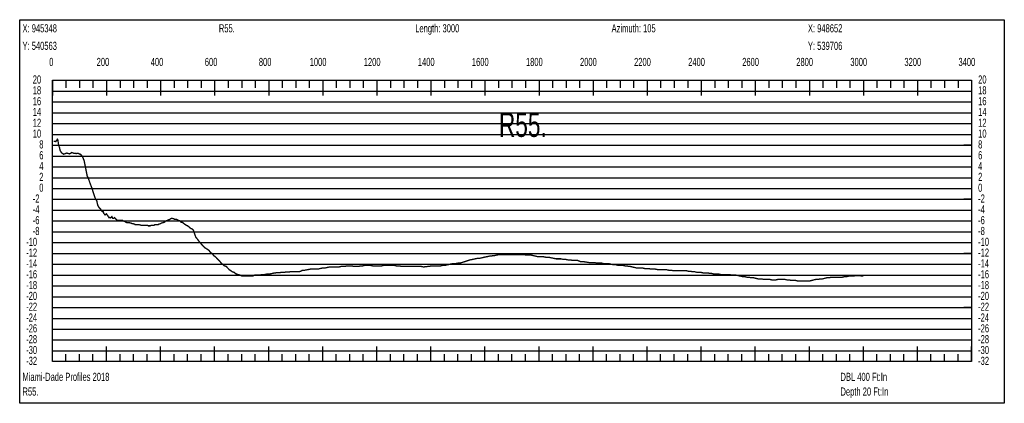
# Model space of a CAD drawing. Header units: inches. Extents: x 471865 to 538526, y 1054316 to 1102451.
# Tile 98 of 114: x 506827 to 510470, y 1096147 to 1097565. Entities that reach past the tile are written whole.
import ezdxf

# ---------------------------------------------------------------- set-up
doc = ezdxf.new("R2010")
doc.units = ezdxf.units.IN
doc.header["$MEASUREMENT"] = 0
for name, color, linetype in [('LABELS', 7, 'Continuous'), ('X_Gr1', 7, 'Continuous'), ('XSECTION', 7, 'Continuous')]:
    doc.layers.add(name, color=color, linetype=linetype)
doc.styles.get("Standard").update_dxf_attribs({"font": 'arial.ttf'})

msp = doc.modelspace()

# ---------------------------------------------------------------- linework, layer by layer
at = {"layer": 'X_Gr1', "color": 6, "linetype": 'Continuous', "lineweight": 18, "true_color": 0xff00ff, "transparency": 33554687, "const_width": 5}
msp.add_lwpolyline([(506952.4, 1097115.1), (506952.4, 1097115.1), (506957, 1097115.4), (506960.4, 1097114.1), (506964, 1097118.9), (506966.4, 1097123), (506968.4, 1097119.8), (506971.2, 1097100.9), (506974.4, 1097092.1), (506976.9, 1097081.1), (506982.3, 1097072.6), (506989.7, 1097067.7), (507001.5, 1097071.8), (507012.1, 1097068.9), (507020.1, 1097073.9), (507026.6, 1097071.4), (507036.1, 1097070.1), (507043.5, 1097071), (507053.2, 1097066.4), (507059.3, 1097059.2), (507065.6, 1097043.4), (507077.1, 1096986.3), (507081.2, 1096978.4), (507087.2, 1096960.8), (507094.9, 1096940.6), (507100.4, 1096922.8), (507108.5, 1096899.6), (507111.2, 1096900), (507116, 1096878.5), (507120.6, 1096870.9), (507126.4, 1096864.5), (507132.1, 1096855.9), (507136.2, 1096855), (507138, 1096849.1), (507143.2, 1096843.3), (507147.6, 1096847.1), (507152, 1096841.8), (507157.3, 1096833), (507160.1, 1096834.2), (507163.5, 1096832.4), (507168.2, 1096836.7), (507170.9, 1096831.1), (507175.2, 1096831.2), (507178.4, 1096833.3), (507184, 1096826.6), (507188.8, 1096823), (507192.8, 1096822.7), (507207.8, 1096822.9), (507210.2, 1096820.9), (507216.8, 1096818.9), (507218.9, 1096816.9), (507222.9, 1096814.9), (507227, 1096814.9), (507231.4, 1096814.9), (507239, 1096812.9), (507243.9, 1096810.9), (507246.2, 1096810.9), (507252.8, 1096808.9), (507255, 1096806.9), (507261.9, 1096806.9), (507267, 1096806.9), (507269.6, 1096806.9), (507277.2, 1096804.9), (507279.5, 1096804.9), (507285.9, 1096804.9), (507290.3, 1096804.9), (507292.5, 1096804.9), (507300.3, 1096804.9), (507303, 1096802.9), (507309.9, 1096802.9), (507314.4, 1096804.9), (507316.7, 1096804.9), (507324.3, 1096804.9), (507326.9, 1096806.9), (507334.4, 1096806.9), (507339, 1096806.9), (507341.3, 1096808.9), (507348.3, 1096810.9), (507350.7, 1096812.9), (507358.3, 1096814.9), (507363.8, 1096816.9), (507366.5, 1096820.9), (507374.3, 1096822.9), (507376.7, 1096824.9), (507383, 1096826.9), (507385.1, 1096828.9), (507389.7, 1096830.9), (507397.3, 1096828.9), (507399.9, 1096826.9), (507407.1, 1096826.9), (507411.4, 1096824.9), (507413.6, 1096822.9), (507420.8, 1096820.9), (507423.2, 1096816.9), (507430.2, 1096814.9), (507435, 1096810.9), (507437.4, 1096808.9), (507443.9, 1096804.9), (507448.5, 1096802.9), (507453.3, 1096798.9), (507458.1, 1096794.9), (507460.4, 1096792.9), (507466, 1096790.9), (507469.6, 1096786.9), (507478.6, 1096760.9), (507485.3, 1096752.9), (507492.3, 1096742.9), (507499.6, 1096734.9), (507506.7, 1096726.9), (507513.5, 1096720.9), (507520.1, 1096716.9), (507526.5, 1096712.9), (507532.5, 1096704.9), (507538.2, 1096700.9), (507545, 1096692.9), (507552.8, 1096686.9), (507560.5, 1096678.9), (507566.4, 1096672.9), (507571.2, 1096666.9), (507577.3, 1096660.9), (507584.4, 1096654.9), (507590.9, 1096652.9), (507596.7, 1096646.9), (507602.3, 1096640.9), (507608.1, 1096636.9), (507613.8, 1096632.9), (507620.3, 1096630.9), (507627.8, 1096624.9), (507634.9, 1096622.9), (507641.8, 1096620.9), (507649.9, 1096616.9), (507659.6, 1096616.9), (507669.8, 1096616.9), (507679.4, 1096616.9), (507688.1, 1096616.9), (507696.1, 1096620.9), (507704.8, 1096620.9), (507714.9, 1096620.9), (507724.9, 1096622.9), (507734.1, 1096622.9), (507742.8, 1096624.9), (507752, 1096624.9), (507761.6, 1096626.9), (507770.6, 1096628.9), (507777, 1096629.3), (507783.5, 1096629.8), (507789.9, 1096630.2), (507796.3, 1096630.7), (507802.8, 1096631.1), (507809.2, 1096631.6), (507815.6, 1096632), (507822.1, 1096632.5), (507827.6, 1096632.9), (507839, 1096632.9), (507849.7, 1096632.9), (507858.9, 1096632.9), (507866.3, 1096634.9), (507873.6, 1096638.9), (507882.3, 1096638.9), (507892.3, 1096640.9), (507902.6, 1096642.9), (507912.2, 1096642.9), (507921.5, 1096642.9), (507930.1, 1096642.9), (507938.2, 1096644.9), (507946.8, 1096646.9), (507955.8, 1096646.9), (507964.9, 1096648.9), (507973.5, 1096650.9), (507982.2, 1096650.9), (507991.4, 1096650.9), (508000.4, 1096650.9), (508008.5, 1096650.9), (508016.5, 1096652.9), (508024.7, 1096652.9), (508031, 1096653.5), (508037.4, 1096654.2), (508043.3, 1096654.9), (508053.7, 1096654.9), (508064.1, 1096652.9), (508073.4, 1096652.9), (508081.2, 1096652.9), (508088.4, 1096654.9), (508096.5, 1096654.9), (508104.6, 1096656.9), (508113.3, 1096656.9), (508122.9, 1096656.9), (508132.9, 1096654.9), (508142.4, 1096654.9), (508150.8, 1096654.9), (508158.6, 1096654.9), (508166.5, 1096654.9), (508174.9, 1096656.9), (508183.9, 1096656.9), (508193, 1096656.9), (508202.1, 1096656.9), (508211.3, 1096656.9), (508220.7, 1096654.9), (508230.5, 1096654.9), (508240.1, 1096652.9), (508249, 1096652.9), (508257.5, 1096652.9), (508265.3, 1096652.9), (508273.3, 1096652.9), (508282.3, 1096652.9), (508291.9, 1096652.9), (508301.8, 1096652.9), (508311.5, 1096652.9), (508321, 1096650.9), (508327.5, 1096651.6), (508333.9, 1096652.4), (508340.3, 1096653.2), (508346.7, 1096653.9), (508353.2, 1096654.7), (508354.4, 1096654.9), (508364.5, 1096654.9), (508374.7, 1096654.9), (508384.6, 1096654.9), (508393.8, 1096656.9), (508402.1, 1096656.9), (508409.9, 1096658.9), (508418.6, 1096660.9), (508428.2, 1096662.9), (508438.4, 1096662.9), (508447.6, 1096664.9), (508455.7, 1096664.9), (508462.1, 1096666.9), (508468.5, 1096669), (508474.9, 1096671.1), (508481.3, 1096673.1), (508487.7, 1096675.2), (508492.9, 1096676.9), (508503.1, 1096678.9), (508512.4, 1096680.9), (508521, 1096682.9), (508529.3, 1096682.9), (508537.3, 1096684.9), (508546.1, 1096686.9), (508555.7, 1096688.9), (508565.4, 1096690.9), (508571.8, 1096691.6), (508578.1, 1096692.3), (508583.5, 1096692.9), (508592.4, 1096694.9), (508601.8, 1096696.9), (508611.2, 1096696.9), (508620.2, 1096696.9), (508628.7, 1096696.9), (508637.4, 1096696.9), (508646.5, 1096696.9), (508655.9, 1096696.9), (508662.3, 1096696.9), (508668.7, 1096696.9), (508674.2, 1096696.9), (508682.5, 1096696.9), (508691, 1096696.9), (508699.9, 1096694.9), (508709.5, 1096694.9), (508718.7, 1096694.9), (508727.1, 1096692.9), (508735.2, 1096690.9), (508743.5, 1096688.9), (508752.9, 1096688.9), (508762.8, 1096688.9), (508772.8, 1096686.9), (508782.7, 1096686.9), (508792.5, 1096684.9), (508802, 1096682.9), (508811, 1096680.9), (508819.8, 1096680.9), (508828.7, 1096680.9), (508837.8, 1096678.9), (508846.9, 1096678.9), (508855.6, 1096676.9), (508864.3, 1096676.9), (508873.2, 1096674.9), (508882.3, 1096674.9), (508891.7, 1096674.9), (508900.8, 1096670.9), (508909.7, 1096670.9), (508916.1, 1096669.9), (508922.4, 1096668.9), (508928.8, 1096667.8), (508935.1, 1096666.9), (508944.4, 1096666.9), (508954.1, 1096666.9), (508963.1, 1096664.9), (508971.6, 1096664.9), (508980.3, 1096664.9), (508989.1, 1096662.9), (508998, 1096662.9), (509006.9, 1096662.9), (509015.8, 1096660.9), (509024.3, 1096658.9), (509032.2, 1096658.9), (509040.2, 1096656.9), (509048.9, 1096656.9), (509057.9, 1096656.9), (509066.4, 1096654.9), (509073.4, 1096654.9), (509079.5, 1096652.9), (509085.8, 1096652.9), (509093.3, 1096650.9), (509102, 1096648.9), (509109.9, 1096646.9), (509116.5, 1096646.9), (509123.3, 1096646.9), (509131.1, 1096646.9), (509139.7, 1096644.9), (509147.7, 1096644.9), (509155.1, 1096644.9), (509162.3, 1096642.9), (509169.9, 1096642.9), (509178.5, 1096642.9), (509187.5, 1096640.9), (509196, 1096640.9), (509203.8, 1096640.9), (509211, 1096640.9), (509218.8, 1096640.9), (509227.3, 1096638.9), (509236.3, 1096638.9), (509245.2, 1096636.9), (509253.2, 1096636.9), (509260.6, 1096636.9), (509267.9, 1096636.9), (509275.9, 1096636.9), (509284.5, 1096636.9), (509293.3, 1096636.9), (509301.8, 1096634.9), (509309.5, 1096634.9), (509317, 1096632.9), (509325, 1096632.9), (509333, 1096630.9), (509340.5, 1096630.9), (509347.6, 1096630.9), (509355.4, 1096628.9), (509364.2, 1096628.9), (509372.7, 1096628.9), (509380.3, 1096626.9), (509387.1, 1096626.9), (509394.2, 1096624.9), (509402.6, 1096624.9), (509411.7, 1096624.9), (509420.4, 1096622.9), (509428.3, 1096622.9), (509435.8, 1096622.9), (509443.8, 1096622.9), (509452.3, 1096622.9), (509460.9, 1096620.9), (509468.8, 1096620.9), (509476.4, 1096620.9), (509484.8, 1096618.9), (509494, 1096616.9), (509503, 1096614.9), (509510.5, 1096614.9), (509517.2, 1096612.9), (509524.6, 1096612.9), (509532.9, 1096610.9), (509541.6, 1096610.9), (509550, 1096608.9), (509557.7, 1096606.9), (509564.8, 1096606.9), (509571.5, 1096606.9), (509578.7, 1096604.9), (509586.5, 1096604.9), (509594.4, 1096604.9), (509602.1, 1096604.9), (509609.4, 1096602.9), (509616.9, 1096602.9), (509624.2, 1096602.9), (509632, 1096604.9), (509640.7, 1096604.9), (509649.5, 1096604.9), (509657.8, 1096604.9), (509665.8, 1096602.9), (509673.8, 1096602.9), (509682.1, 1096600.9), (509690.3, 1096600.9), (509698.3, 1096600.9), (509705.9, 1096598.9), (509713.9, 1096598.9), (509723, 1096598.9), (509732.4, 1096598.9), (509741.5, 1096598.9), (509749.3, 1096598.9), (509756.5, 1096600.9), (509764.2, 1096602.9), (509772.4, 1096604.9), (509781.1, 1096604.9), (509789.4, 1096606.9), (509797.4, 1096606.9), (509805.3, 1096608.9), (509813.1, 1096610.9), (509821.1, 1096610.9), (509829.1, 1096612.9), (509837, 1096612.9), (509845.2, 1096612.9), (509853.6, 1096612.9), (509862, 1096612.9), (509870, 1096612.9), (509877.7, 1096614.9), (509885.3, 1096614.9), (509893.2, 1096616.9), (509901.8, 1096616.9), (509910.5, 1096616.9), (509918.9, 1096618.9), (509927.1, 1096618.9), (509934.9, 1096618.9), (509942.3, 1096616.9), (509948.3, 1096616.9)], dxfattribs=at)
at = {"layer": 'XSECTION', "color": 18, "linetype": 'Continuous', "true_color": 0x000000}
for points in [[(506827.1, 1097564.9), (510469.5, 1097564.9), (510469.5, 1096146.9), (506827.1, 1096146.9), (506827.1, 1097564.9)], [(506948.3, 1097340.9), (510348.3, 1097340.9), (510348.3, 1096300.9), (506948.3, 1096300.9), (506948.3, 1097340.9)], [(506948.3, 1097340.9), (506948.3, 1097284.5)], [(506948.3, 1097340.9), (506948.3, 1097284.5)], [(506948.3, 1097340.9), (506948.3, 1097312.9)], [(506948.3, 1097340.9), (506948.3, 1097312.9)], [(506998.3, 1097340.9), (506998.3, 1097312.9)], [(507048.3, 1097340.9), (507048.3, 1097312.9)], [(507098.3, 1097340.9), (507098.3, 1097312.9)], [(507148.3, 1097340.9), (507148.3, 1097284.5)], [(507148.3, 1097340.9), (507148.3, 1097312.9)], [(507198.3, 1097340.9), (507198.3, 1097312.9)], [(507248.3, 1097340.9), (507248.3, 1097312.9)], [(507298.3, 1097340.9), (507298.3, 1097312.9)], [(507348.3, 1097340.9), (507348.3, 1097284.5)], [(507348.3, 1097340.9), (507348.3, 1097312.9)], [(507398.3, 1097340.9), (507398.3, 1097312.9)], [(507448.3, 1097340.9), (507448.3, 1097312.9)], [(507498.3, 1097340.9), (507498.3, 1097312.9)], [(507548.3, 1097340.9), (507548.3, 1097284.5)], [(507548.3, 1097340.9), (507548.3, 1097312.9)], [(507598.3, 1097340.9), (507598.3, 1097312.9)], [(507648.3, 1097340.9), (507648.3, 1097312.9)], [(507698.3, 1097340.9), (507698.3, 1097312.9)], [(507748.3, 1097340.9), (507748.3, 1097284.5)], [(507748.3, 1097340.9), (507748.3, 1097312.9)], [(507798.3, 1097340.9), (507798.3, 1097312.9)], [(507848.3, 1097340.9), (507848.3, 1097312.9)], [(507898.3, 1097340.9), (507898.3, 1097312.9)], [(507948.3, 1097340.9), (507948.3, 1097284.5)], [(507948.3, 1097340.9), (507948.3, 1097312.9)], [(507998.3, 1097340.9), (507998.3, 1097312.9)], [(508048.3, 1097340.9), (508048.3, 1097312.9)], [(508098.3, 1097340.9), (508098.3, 1097312.9)], [(508148.3, 1097340.9), (508148.3, 1097284.5)], [(508148.3, 1097340.9), (508148.3, 1097312.9)], [(508198.3, 1097340.9), (508198.3, 1097312.9)], [(508248.3, 1097340.9), (508248.3, 1097312.9)], [(508298.3, 1097340.9), (508298.3, 1097312.9)], [(508348.3, 1097340.9), (508348.3, 1097284.5)], [(508348.3, 1097340.9), (508348.3, 1097312.9)], [(508398.3, 1097340.9), (508398.3, 1097312.9)], [(508448.3, 1097340.9), (508448.3, 1097312.9)], [(508498.3, 1097340.9), (508498.3, 1097312.9)], [(508548.3, 1097340.9), (508548.3, 1097284.5)], [(508548.3, 1097340.9), (508548.3, 1097312.9)], [(508598.3, 1097340.9), (508598.3, 1097312.9)], [(508648.3, 1097340.9), (508648.3, 1097312.9)], [(508698.3, 1097340.9), (508698.3, 1097312.9)], [(508748.3, 1097340.9), (508748.3, 1097284.5)], [(508748.3, 1097340.9), (508748.3, 1097312.9)], [(508798.3, 1097340.9), (508798.3, 1097312.9)], [(508848.3, 1097340.9), (508848.3, 1097312.9)], [(508898.3, 1097340.9), (508898.3, 1097312.9)], [(508948.3, 1097340.9), (508948.3, 1097284.5)], [(508948.3, 1097340.9), (508948.3, 1097312.9)], [(508998.3, 1097340.9), (508998.3, 1097312.9)], [(509048.3, 1097340.9), (509048.3, 1097312.9)], [(509098.3, 1097340.9), (509098.3, 1097312.9)], [(509148.3, 1097340.9), (509148.3, 1097284.5)], [(509148.3, 1097340.9), (509148.3, 1097312.9)], [(509198.3, 1097340.9), (509198.3, 1097312.9)], [(509248.3, 1097340.9), (509248.3, 1097312.9)], [(509298.3, 1097340.9), (509298.3, 1097312.9)], [(509348.3, 1097340.9), (509348.3, 1097284.5)], [(509348.3, 1097340.9), (509348.3, 1097312.9)], [(509398.3, 1097340.9), (509398.3, 1097312.9)], [(509448.3, 1097340.9), (509448.3, 1097312.9)], [(509498.3, 1097340.9), (509498.3, 1097312.9)], [(509548.3, 1097340.9), (509548.3, 1097284.5)], [(509548.3, 1097340.9), (509548.3, 1097312.9)], [(509598.3, 1097340.9), (509598.3, 1097312.9)], [(509648.3, 1097340.9), (509648.3, 1097312.9)], [(509698.3, 1097340.9), (509698.3, 1097312.9)], [(509748.3, 1097340.9), (509748.3, 1097284.5)], [(509748.3, 1097340.9), (509748.3, 1097312.9)], [(509798.3, 1097340.9), (509798.3, 1097312.9)], [(509848.3, 1097340.9), (509848.3, 1097312.9)], [(509898.3, 1097340.9), (509898.3, 1097312.9)], [(509948.3, 1097340.9), (509948.3, 1097284.5)], [(509948.3, 1097340.9), (509948.3, 1097312.9)], [(509998.3, 1097340.9), (509998.3, 1097312.9)], [(510048.3, 1097340.9), (510048.3, 1097312.9)], [(510098.3, 1097340.9), (510098.3, 1097312.9)], [(510148.3, 1097340.9), (510148.3, 1097284.5)], [(510148.3, 1097340.9), (510148.3, 1097312.9)], [(510198.3, 1097340.9), (510198.3, 1097312.9)], [(510248.3, 1097340.9), (510248.3, 1097312.9)], [(510298.3, 1097340.9), (510298.3, 1097312.9)], [(510348.3, 1097340.9), (510348.3, 1097284.5)], [(510348.3, 1097340.9), (510348.3, 1097312.9)], [(506948.3, 1097100.9), (506976.3, 1097100.9)], [(510348.3, 1097100.9), (510320.3, 1097100.9)], [(506948.3, 1096900.9), (506976.3, 1096900.9)], [(510348.3, 1096900.9), (510320.3, 1096900.9)], [(506948.3, 1096700.9), (506976.3, 1096700.9)], [(510348.3, 1096700.9), (510320.3, 1096700.9)], [(506948.3, 1096500.9), (506976.3, 1096500.9)], [(510348.3, 1096500.9), (510320.3, 1096500.9)], [(506948.3, 1096300.9), (506948.3, 1096357.3)], [(506948.3, 1096300.9), (506948.3, 1096357.3)], [(506948.3, 1096300.9), (506948.3, 1096328.9)], [(506948.3, 1096300.9), (506948.3, 1096328.9)], [(506998.3, 1096300.9), (506998.3, 1096328.9)], [(507048.3, 1096300.9), (507048.3, 1096328.9)], [(507098.3, 1096300.9), (507098.3, 1096328.9)], [(507148.3, 1096300.9), (507148.3, 1096357.3)], [(507148.3, 1096300.9), (507148.3, 1096328.9)], [(507198.3, 1096300.9), (507198.3, 1096328.9)], [(507248.3, 1096300.9), (507248.3, 1096328.9)], [(507298.3, 1096300.9), (507298.3, 1096328.9)], [(507348.3, 1096300.9), (507348.3, 1096357.3)], [(507348.3, 1096300.9), (507348.3, 1096328.9)], [(507398.3, 1096300.9), (507398.3, 1096328.9)], [(507448.3, 1096300.9), (507448.3, 1096328.9)], [(507498.3, 1096300.9), (507498.3, 1096328.9)], [(507548.3, 1096300.9), (507548.3, 1096357.3)], [(507548.3, 1096300.9), (507548.3, 1096328.9)], [(507598.3, 1096300.9), (507598.3, 1096328.9)], [(507648.3, 1096300.9), (507648.3, 1096328.9)], [(507698.3, 1096300.9), (507698.3, 1096328.9)], [(507748.3, 1096300.9), (507748.3, 1096357.3)], [(507748.3, 1096300.9), (507748.3, 1096328.9)], [(507798.3, 1096300.9), (507798.3, 1096328.9)], [(507848.3, 1096300.9), (507848.3, 1096328.9)], [(507898.3, 1096300.9), (507898.3, 1096328.9)], [(507948.3, 1096300.9), (507948.3, 1096357.3)], [(507948.3, 1096300.9), (507948.3, 1096328.9)], [(507998.3, 1096300.9), (507998.3, 1096328.9)], [(508048.3, 1096300.9), (508048.3, 1096328.9)], [(508098.3, 1096300.9), (508098.3, 1096328.9)], [(508148.3, 1096300.9), (508148.3, 1096357.3)], [(508148.3, 1096300.9), (508148.3, 1096328.9)], [(508198.3, 1096300.9), (508198.3, 1096328.9)], [(508248.3, 1096300.9), (508248.3, 1096328.9)], [(508298.3, 1096300.9), (508298.3, 1096328.9)], [(508348.3, 1096300.9), (508348.3, 1096357.3)], [(508348.3, 1096300.9), (508348.3, 1096328.9)], [(508398.3, 1096300.9), (508398.3, 1096328.9)], [(508448.3, 1096300.9), (508448.3, 1096328.9)], [(508498.3, 1096300.9), (508498.3, 1096328.9)], [(508548.3, 1096300.9), (508548.3, 1096357.3)], [(508548.3, 1096300.9), (508548.3, 1096328.9)], [(508598.3, 1096300.9), (508598.3, 1096328.9)], [(508648.3, 1096300.9), (508648.3, 1096328.9)], [(508698.3, 1096300.9), (508698.3, 1096328.9)], [(508748.3, 1096300.9), (508748.3, 1096357.3)], [(508748.3, 1096300.9), (508748.3, 1096328.9)], [(508798.3, 1096300.9), (508798.3, 1096328.9)], [(508848.3, 1096300.9), (508848.3, 1096328.9)], [(508898.3, 1096300.9), (508898.3, 1096328.9)], [(508948.3, 1096300.9), (508948.3, 1096357.3)], [(508948.3, 1096300.9), (508948.3, 1096328.9)], [(508998.3, 1096300.9), (508998.3, 1096328.9)], [(509048.3, 1096300.9), (509048.3, 1096328.9)], [(509098.3, 1096300.9), (509098.3, 1096328.9)], [(509148.3, 1096300.9), (509148.3, 1096357.3)], [(509148.3, 1096300.9), (509148.3, 1096328.9)], [(509198.3, 1096300.9), (509198.3, 1096328.9)], [(509248.3, 1096300.9), (509248.3, 1096328.9)], [(509298.3, 1096300.9), (509298.3, 1096328.9)], [(509348.3, 1096300.9), (509348.3, 1096357.3)], [(509348.3, 1096300.9), (509348.3, 1096328.9)], [(509398.3, 1096300.9), (509398.3, 1096328.9)], [(509448.3, 1096300.9), (509448.3, 1096328.9)], [(509498.3, 1096300.9), (509498.3, 1096328.9)], [(509548.3, 1096300.9), (509548.3, 1096357.3)], [(509548.3, 1096300.9), (509548.3, 1096328.9)], [(509598.3, 1096300.9), (509598.3, 1096328.9)], [(509648.3, 1096300.9), (509648.3, 1096328.9)], [(509698.3, 1096300.9), (509698.3, 1096328.9)], [(509748.3, 1096300.9), (509748.3, 1096357.3)], [(509748.3, 1096300.9), (509748.3, 1096328.9)], [(509798.3, 1096300.9), (509798.3, 1096328.9)], [(509848.3, 1096300.9), (509848.3, 1096328.9)], [(509898.3, 1096300.9), (509898.3, 1096328.9)], [(509948.3, 1096300.9), (509948.3, 1096357.3)], [(509948.3, 1096300.9), (509948.3, 1096328.9)], [(509998.3, 1096300.9), (509998.3, 1096328.9)], [(510048.3, 1096300.9), (510048.3, 1096328.9)], [(510098.3, 1096300.9), (510098.3, 1096328.9)], [(510148.3, 1096300.9), (510148.3, 1096357.3)], [(510148.3, 1096300.9), (510148.3, 1096328.9)], [(510198.3, 1096300.9), (510198.3, 1096328.9)], [(510248.3, 1096300.9), (510248.3, 1096328.9)], [(510298.3, 1096300.9), (510298.3, 1096328.9)], [(510348.3, 1096300.9), (510348.3, 1096357.3)], [(510348.3, 1096300.9), (510348.3, 1096328.9)]]:
    msp.add_lwpolyline(points, dxfattribs=at)
at = {"layer": 'XSECTION', "color": 18, "true_color": 0x000000}
for points in [[(506948.3, 1097300.9), (510348.3, 1097300.9)], [(506948.3, 1097260.9), (510348.3, 1097260.9)], [(506948.3, 1097220.9), (510348.3, 1097220.9)], [(506948.3, 1097180.9), (510348.3, 1097180.9)], [(506948.3, 1097140.9), (510348.3, 1097140.9)], [(506948.3, 1097100.9), (510348.3, 1097100.9)], [(506948.3, 1097060.9), (510348.3, 1097060.9)], [(506948.3, 1097020.9), (510348.3, 1097020.9)], [(506948.3, 1096980.9), (510348.3, 1096980.9)], [(506948.3, 1096940.9), (510348.3, 1096940.9)], [(506948.3, 1096900.9), (510348.3, 1096900.9)], [(506948.3, 1096860.9), (510348.3, 1096860.9)], [(506948.3, 1096820.9), (510348.3, 1096820.9)], [(506948.3, 1096780.9), (510348.3, 1096780.9)], [(506948.3, 1096740.9), (510348.3, 1096740.9)], [(506948.3, 1096700.9), (510348.3, 1096700.9)], [(506948.3, 1096660.9), (510348.3, 1096660.9)], [(506948.3, 1096620.9), (510348.3, 1096620.9)], [(506948.3, 1096580.9), (510348.3, 1096580.9)], [(506948.3, 1096540.9), (510348.3, 1096540.9)], [(506948.3, 1096500.9), (510348.3, 1096500.9)], [(506948.3, 1096460.9), (510348.3, 1096460.9)], [(506948.3, 1096420.9), (510348.3, 1096420.9)], [(506948.3, 1096380.9), (510348.3, 1096380.9)], [(506948.3, 1096340.9), (510348.3, 1096340.9)]]:
    msp.add_lwpolyline(points, dxfattribs=at)

# ---------------------------------------------------------------- texts
at = {"layer": 'LABELS', "color": 18, "true_color": 0x000000, "width": 0.666667}
for s, height, p in [('X: 945348', 30, (506837.5, 1097518.1)), ('R55.', 30, (507563.9, 1097518.1)), ('Length: 3000', 30, (508290.3, 1097518.1)), ('Azimuth: 105', 30, (509016.7, 1097518.1)), ('X: 948652', 30, (509743.1, 1097518.1)), ('Y: 540563', 30, (506837.5, 1097453.3)), ('Y: 539706', 30, (509743.1, 1097453.3)), ('0', 30, (506936.3, 1097393.7)), ('0', 30, (506936.3, 1097393.7)), ('200', 30, (507111.9, 1097393.7)), ('400', 30, (507311.9, 1097393.7)), ('600', 30, (507511.9, 1097393.7)), ('800', 30, (507711.9, 1097393.7)), ('1000', 30, (507899.9, 1097393.7)), ('1200', 30, (508099.9, 1097393.7)), ('1400', 30, (508299.9, 1097393.7)), ('1600', 30, (508499.9, 1097393.7)), ('1800', 30, (508699.9, 1097393.7)), ('2000', 30, (508899.9, 1097393.7)), ('2200', 30, (509099.9, 1097393.7)), ('2400', 30, (509299.9, 1097393.7)), ('2600', 30, (509499.9, 1097393.7)), ('2800', 30, (509699.9, 1097393.7)), ('3000', 30, (509899.9, 1097393.7)), ('3200', 30, (510099.9, 1097393.7)), ('3400', 30, (510299.9, 1097393.7)), ('20', 30, (506875.5, 1097328.9)), ('20', 30, (510372.7, 1097328.9)), ('18', 30, (506875.5, 1097288.9)), ('18', 30, (510372.7, 1097288.9)), ('16', 30, (506875.5, 1097248.9)), ('16', 30, (510372.7, 1097248.9)), ('14', 30, (506875.5, 1097208.9)), ('14', 30, (510372.7, 1097208.9)), ('R55.', 90, (508599.9, 1097131.7)), ('12', 30, (506875.5, 1097168.9)), ('12', 30, (510372.7, 1097168.9)), ('10', 30, (506875.5, 1097128.9)), ('10', 30, (510372.7, 1097128.9)), ('8', 30, (506899.5, 1097088.9)), ('8', 30, (510372.7, 1097088.9)), ('6', 30, (506899.5, 1097048.9)), ('6', 30, (510372.7, 1097048.9)), ('4', 30, (506899.5, 1097008.9)), ('4', 30, (510372.7, 1097008.9)), ('2', 30, (506899.5, 1096968.9)), ('2', 30, (510372.7, 1096968.9)), ('0', 30, (506899.5, 1096928.9)), ('0', 30, (510372.7, 1096928.9)), ('-2', 30, (506875.5, 1096888.9)), ('-2', 30, (510372.7, 1096888.9)), ('-4', 30, (506875.5, 1096848.9)), ('-4', 30, (510372.7, 1096848.9)), ('-6', 30, (506875.5, 1096808.9)), ('-6', 30, (510372.7, 1096808.9)), ('-8', 30, (506875.5, 1096768.9)), ('-8', 30, (510372.7, 1096768.9)), ('-10', 30, (506851.1, 1096728.9)), ('-10', 30, (510372.7, 1096728.9)), ('-12', 30, (506851.1, 1096688.9)), ('-12', 30, (510372.7, 1096688.9)), ('-14', 30, (506851.1, 1096648.9)), ('-14', 30, (510372.7, 1096648.9)), ('-16', 30, (506851.1, 1096608.9)), ('-16', 30, (510372.7, 1096608.9)), ('-18', 30, (506851.1, 1096568.9)), ('-18', 30, (510372.7, 1096568.9)), ('-20', 30, (506851.1, 1096528.9)), ('-20', 30, (510372.7, 1096528.9)), ('-22', 30, (506851.1, 1096488.9)), ('-22', 30, (510372.7, 1096488.9)), ('-24', 30, (506851.1, 1096448.9)), ('-24', 30, (510372.7, 1096448.9)), ('-26', 30, (506851.1, 1096408.9)), ('-26', 30, (510372.7, 1096408.9)), ('-28', 30, (506851.1, 1096368.9)), ('-28', 30, (510372.7, 1096368.9)), ('-30', 30, (506851.1, 1096328.9)), ('-30', 30, (510372.7, 1096328.9)), ('-32', 30, (506851.1, 1096288.9)), ('-32', 30, (510372.7, 1096288.9)), ('Miami-Dade Profiles 2018', 30, (506837.5, 1096229.7)), ('DBL 400 Ft:In', 30, (509863.5, 1096229.7)), ('R55.', 30, (506837.5, 1096175.3)), ('Depth 20 Ft:In', 30, (509863.5, 1096175.3))]:
    msp.add_text(s, height=height, dxfattribs=at).set_placement(p)

doc.saveas('drawing.dxf')
